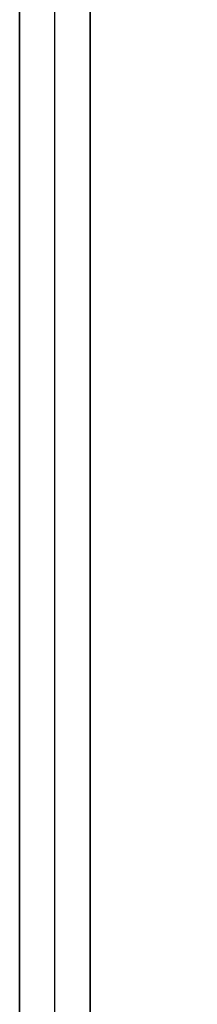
# Model space of a CAD drawing. Header units: millimetres. Extents: x -443 to 78, y -75 to 91.
# Tile 16 of 40: x -143.49 to -140.47, y -52.75 to -36.05. Entities that reach past the tile are written whole.
import ezdxf

# ---------------------------------------------------------------- set-up
doc = ezdxf.new("R2010")
doc.units = ezdxf.units.MM
doc.header["$MEASUREMENT"] = 0
doc.layers.add('Predefinito', color=5, linetype='Continuous')

msp = doc.modelspace()

# ---------------------------------------------------------------- linework, layer by layer
at = {"layer": 'Predefinito'}
for points in [[(-143.494, 79.164), (-143.494, -70.836)], [(-142.294, -70.836), (-142.294, 79.164)], [(-143.494, -60.836), (-143.494, 69.164)], [(-142.894, -60.836), (-142.894, 69.164)], [(-142.294, 69.164), (-142.294, -60.836)], [(-143.494, 61.533), (-143.494, -54.205)], [(-142.294, -53.173), (-142.294, 60.501)]]:
    msp.add_lwpolyline(points, dxfattribs=at)
at = {"layer": 'Predefinito', "extrusion": (0.999997, 0.002345, 0.000131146)}
for points in [[(-62.53, 38.437), (61.217, 45.359)], [(61.15, 46.557), (-62.597, 39.635)]]:
    msp.add_lwpolyline(points, dxfattribs=at)

doc.saveas('drawing.dxf')
